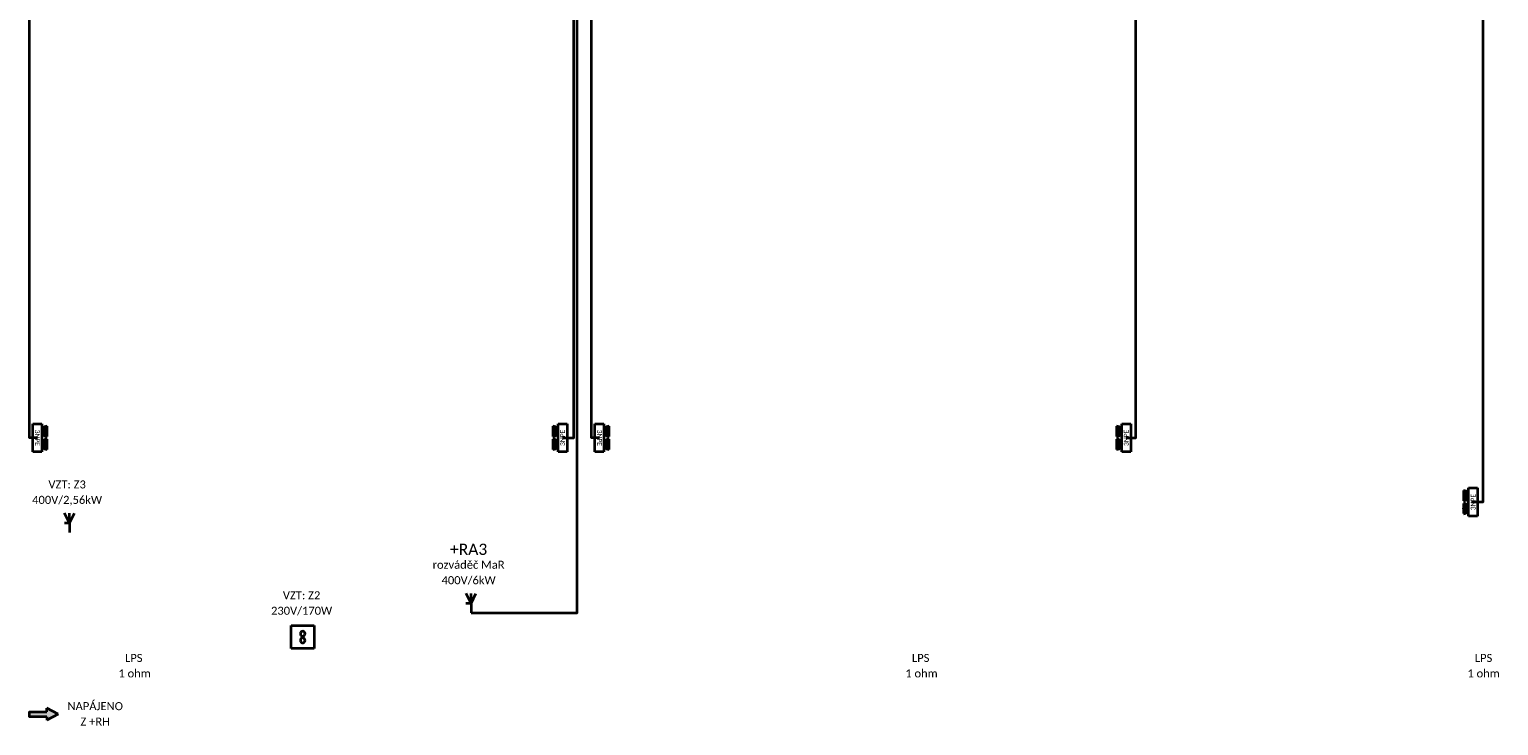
# Model space of a CAD drawing. Header units: millimetres. Extents: x 888143 to 1496244, y -180350 to -113621.
# Tile 5 of 11: x 950550 to 996294, y -179706 to -158039. Entities that reach past the tile are written whole.
import ezdxf
from ezdxf.enums import TextEntityAlignment as Align

# ---------------------------------------------------------------- set-up
doc = ezdxf.new("R2010")
doc.units = ezdxf.units.MM
doc.header["$LTSCALE"] = 50
for name, color, linetype, lineweight in [('E-LPS', 1, 'Continuous', 35), ('E-p_vo', 7, 'Continuous', 35), ('E-přístroje', 7, 'Continuous', 35), ('E-sipky', 7, 'Continuous', 35), ('E-spotřebiče', 7, 'Continuous', 35), ('E-texty', 7, 'Continuous', 35)]:
    doc.layers.add(name, color=color, linetype=linetype, lineweight=lineweight)
doc.styles.get("Standard").update_dxf_attribs({"font": 'CALIBRI.TTF'})

# ---------------------------------------------------------------- blocks, each defined once
blk = doc.blocks.new('Vývod 3F')
at = {"color": 0, "linetype": 'ByBlock', "lineweight": -2, "ltscale": 25}
for q in [(0, 0), (98.16, 53.06), (200.62, 51.62), (201.04, 0), (200.62, -51.62)]:
    blk.add_line((98.16, 0), q, dxfattribs=at)
blk = doc.blocks.new('Zásuvková skříň 400V')
for p, q in [((-220, 70), (220, 70)), ((-220, -70), (-220, 70)), ((220, 70), (220, -70)), ((220, -70), (-220, -70))]:
    blk.add_line(p, q)
at = {"color": 0, "linetype": 'ByBlock'}
for p, q in [((-20, 150), (-180, 150)), ((180, 150), (20, 150))]:
    blk.add_line(p, q, dxfattribs=at)
for centre, major_axis, start_param, end_param in [((-100, 150), (-56.6, 56.6), 0.785398, 3.926991), ((-100, 150), (-53.2, 53.2), 0.785398, 3.926991), ((-100, 150), (-48.9, -48.9), -0.785398, 2.356194), ((-100, 150), (-44.7, -44.7), -0.785398, 2.356194), ((-100, 150), (-40.4, -40.4), -0.785398, 2.356194), ((-100, 150), (-36.2, 36.2), 0.785398, 3.926991), ((-100, 150), (-31.9, 31.9), 0.785398, 3.926991), ((-100, 150), (-27.7, 27.7), 0.785398, 3.926991), ((-100, 150), (-23.4, -23.4), -0.785398, 2.356194), ((-100, 150), (-19.1, 19.1), 0.785398, 3.926991), ((-100, 150), (-14.9, -14.9), -0.785398, 2.356194), ((-100, 150), (-10.6, 10.6), 0.785398, 3.926991), ((-100, 150), (-6.39, -6.39), -0.785398, 2.356194), ((-100, 150), (-2.13, 2.13), 0.785398, 3.926991), ((100, 150), (-56.6, 56.6), 0.785398, 3.926991), ((100, 150), (-53.2, 53.2), 0.785398, 3.926991), ((100, 150), (-48.9, -48.9), -0.785398, 2.356194), ((100, 150), (-44.7, -44.7), -0.785398, 2.356194), ((100, 150), (-40.4, -40.4), -0.785398, 2.356194), ((100, 150), (-36.2, 36.2), 0.785398, 3.926991), ((100, 150), (-31.9, 31.9), 0.785398, 3.926991), ((100, 150), (-27.7, 27.7), 0.785398, 3.926991), ((100, 150), (-23.4, -23.4), -0.785398, 2.356194), ((100, 150), (-19.1, 19.1), 0.785398, 3.926991), ((100, 150), (-14.9, -14.9), -0.785398, 2.356194), ((100, 150), (-10.6, 10.6), 0.785398, 3.926991), ((100, 150), (-6.39, -6.39), -0.785398, 2.356194), ((100, 150), (-2.13, 2.13), 0.785398, 3.926991)]:
    blk.add_ellipse(centre, major_axis=major_axis, ratio=1, start_param=start_param, end_param=end_param, dxfattribs=at)
blk.add_text('3NPE', height=75).set_placement((0, 0), align=Align.MIDDLE_CENTER)
blk = doc.blocks.new('*U22', base_point=(137, -160))
at = {"linetype": 'ByBlock'}
blk.add_hatch(color=0, dxfattribs=at).paths.add_polyline_path([(410, -66), (410, -122), (137, -122), (137, -199), (410, -199), (410, -255), (586, -160)])
at = {"color": 0, "linetype": 'ByBlock'}
for p, q in [((586, -160), (410, -66)), ((410, -122), (410, -66)), ((586, -160), (410, -255)), ((410, -199), (410, -255))]:
    blk.add_line(p, q, dxfattribs=at)
blk.add_lwpolyline([(410, -199), (137, -199), (137, -122), (410, -122)], dxfattribs=at)
blk = doc.blocks.new('Ventilátor')
at = {"color": 0, "linetype": 'ByBlock', "ltscale": 10}
for p, q in [((0, 180), (360, 180)), ((0, -180), (0, 180)), ((153.17, -30), (206.84, 30)), ((153.17, 30), (206.84, -30)), ((360, 180), (360, -180)), ((360, -180), (0, -180))]:
    blk.add_line(p, q, dxfattribs=at)
for centre, radius, start, end in [((180, 54), 36.01, 318.197307, 221.813303), ((180, -54), 36, 138.186697, 41.802693)]:
    blk.add_arc(centre, radius, start, end, dxfattribs=at)

msp = doc.modelspace()

# ---------------------------------------------------------------- linework, layer by layer
at = {"layer": 'E-p_vo'}
for points in [[(950800, -170750), (950550, -170750), (950550, -130450), (980000, -130450), (980000, -124250)], [(964300, -176200), (967600, -176200), (967600, -131150), (980300, -131150), (980300, -124300)], [(967150, -170750), (967500, -170750), (967500, -131050), (980250, -131050), (980250, -124250)], [(968300, -170750), (968050, -170750), (968050, -131250), (980350, -131250), (980350, -124250)], [(984700, -170750), (985000, -170750), (985000, -131250), (980600, -131250), (980600, -124250)], [(980750, -124250), (980750, -125000), (985550, -125000), (985550, -124100), (995800, -124100), (995800, -172750), (995450, -172750)]]:
    msp.add_lwpolyline(points, dxfattribs=at)

# ---------------------------------------------------------------- block references
at = {"layer": 'E-přístroje', "xscale": 2, "yscale": 2, "zscale": 2}
for p, rotation in [((950800, -170750), 270), ((967150, -170750), 90), ((968300, -170750), 270), ((984700, -170750), 90), ((995500, -172750), 90)]:
    msp.add_blockref('Zásuvková skříň 400V', p, dxfattribs=dict(at, rotation=rotation))
at = {"layer": 'E-sipky', "xscale": 2, "yscale": 2, "zscale": 2}
msp.add_blockref('*U22', (950550, -179350), dxfattribs=at)
at = {"layer": 'E-spotřebiče', "xscale": 3, "yscale": 3, "zscale": 3, "rotation": 90}
for p in [(951800, -173700), (964300, -176200)]:
    msp.add_blockref('Vývod 3F', p, dxfattribs=at)
at = {"layer": 'E-spotřebiče', "xscale": 2, "yscale": 2, "zscale": 2}
msp.add_blockref('Ventilátor', (958700, -176950), dxfattribs=at)

# ---------------------------------------------------------------- texts
at = {"layer": 'E-LPS'}
for p in [(953800, -177600), (978300, -177600)]:
    msp.add_text('LPS', height=250, dxfattribs=at).set_placement(p, align=Align.MIDDLE_CENTER)
at = {"layer": 'E-LPS', "ltscale": 0.02}
for s, p in [('LPS', (995825, -177600)), ('1 ohm', (953825, -178081)), ('1 ohm', (978325, -178081)), ('1 ohm', (995825, -178081))]:
    msp.add_text(s, height=250, dxfattribs=at).set_placement(p, align=Align.MIDDLE_CENTER)
at = {"layer": 'E-texty', "ltscale": 0.02}
for s, height, p in [('VZT: Z3', 250, (951725, -172200)), ('400V/2,56kW', 250, (951725, -172681)), ('+RA3', 350, (964225, -174219)), ('rozváděč MaR', 250, (964225, -174700)), ('400V/6kW', 250, (964225, -175181)), ('VZT: Z2', 250, (959025, -175650)), ('230V/170W', 250, (959025, -176131)), ('NAPÁJENO', 250, (952600, -179100)), ('Z +RH', 250, (952600, -179581))]:
    msp.add_text(s, height=height, dxfattribs=at).set_placement(p, align=Align.MIDDLE_CENTER)

doc.saveas('drawing.dxf')
